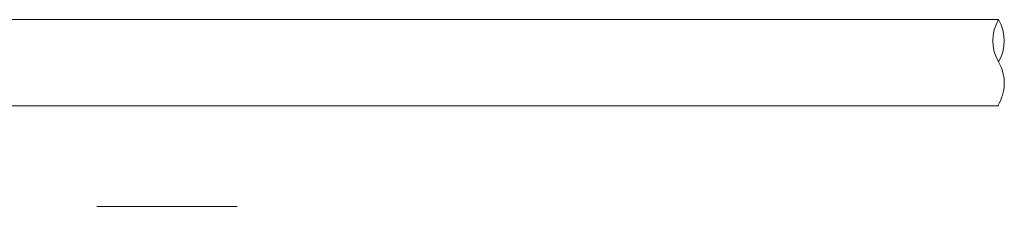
# Model space of a CAD drawing. Header units: millimetres. Extents: x -201 to 202, y 143 to 428.
# Tile 38 of 46: x 48.01 to 54.85, y 293.86 to 295.16. Entities that reach past the tile are written whole.
import ezdxf

# ---------------------------------------------------------------- set-up
doc = ezdxf.new("R2010")
doc.units = ezdxf.units.MM
doc.header["$LTSCALE"] = 0.25
doc.linetypes.add('CENTER', pattern=[50.8, 31.75, -6.35, 6.35, -6.35])
doc.layers.add('CABLE', color=7, linetype='Continuous', lineweight=20)
doc.layers.add('CENTER', color=1, linetype='CENTER', lineweight=9)

msp = doc.modelspace()

# ---------------------------------------------------------------- linework, layer by layer
at = {"layer": 'CABLE'}
for p, q in [((54.8128, 295.1606), (47.4202, 295.1606)), ((47.4202, 294.5606), (54.8129, 294.5606))]:
    msp.add_line(p, q, dxfattribs=at)
for centre, radius, start, end in [((55.066, 295.0132), 0.293, 149.79641, 210.20359), ((54.5596, 295.0132), 0.293, 329.79641, 30.20359), ((54.5588, 294.7182), 0.2938, 327.56285, 30.16034)]:
    msp.add_arc(centre, radius, start, end, dxfattribs=at)
at = {"layer": 'CENTER'}
msp.add_line((-75.2798, 293.8606), (49.5202, 293.8606), dxfattribs=at)

doc.saveas('drawing.dxf')
